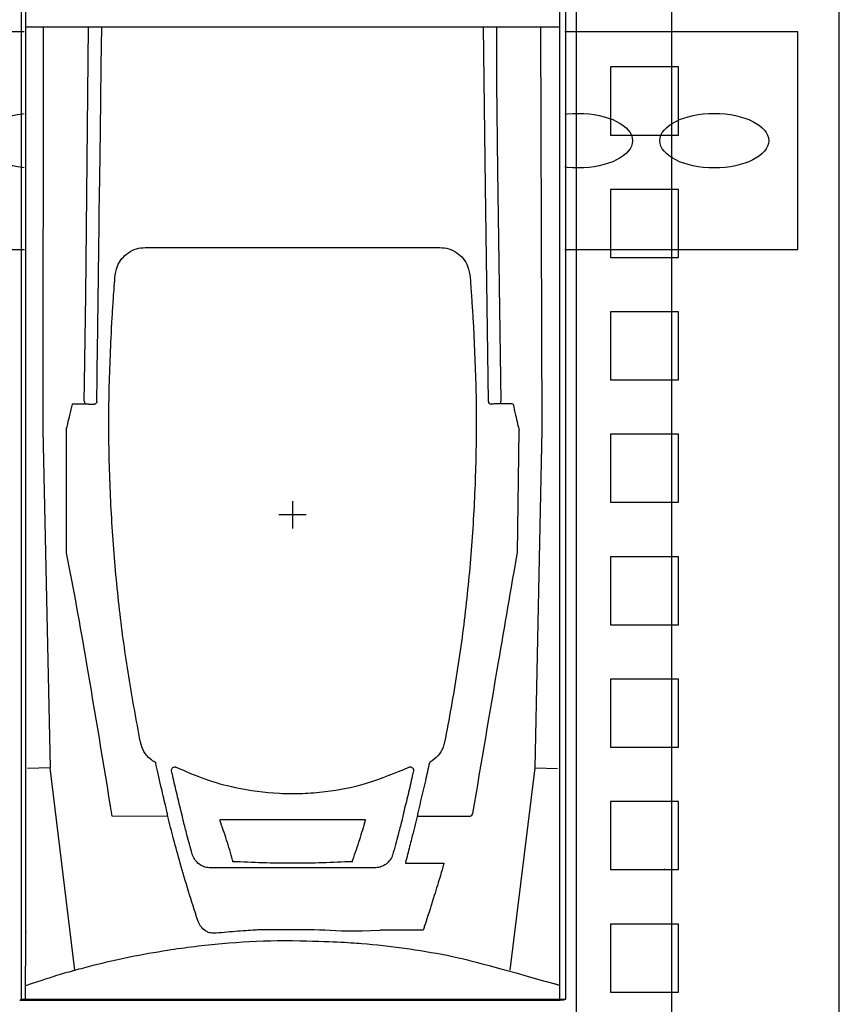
# Model space of a CAD drawing. Header units: millimetres. Extents: x -11513 to 3649, y 2330 to 12522.
# Tile 19 of 75: x -9678 to -9524, y 8063 to 8247. Entities that reach past the tile are written whole.
import ezdxf
from ezdxf.lldxf.tags import DXFTag

# ---------------------------------------------------------------- set-up
doc = ezdxf.new("R2010")
doc.units = ezdxf.units.MM
for name, color, linetype in [('Aparatura', 7, 'Continuous'), ('Rozłączniki listwowe', 7, 'Continuous'), ('WG1-00-901-0001-', 7, 'Continuous'), ('WG1-00-923-0035_', 7, 'Continuous')]:
    doc.layers.add(name, color=color, linetype=linetype)
tags = doc.linetypes.add('CENTER2', pattern=[28.575, 19.05, -3.175, 3.175, -3.175]).pattern_tags.tags
tags[10:11] = [DXFTag(74, 4), DXFTag(75, 0), DXFTag(340, '0'), DXFTag(46, 0.0), DXFTag(50, 0.0), DXFTag(44, 0.0), DXFTag(45, 0.0)]
tags[8:9] = [DXFTag(74, 4), DXFTag(75, 0), DXFTag(340, '0'), DXFTag(46, 0.0), DXFTag(50, 0.0), DXFTag(44, 0.0), DXFTag(45, 0.0)]
tags[6:7] = [DXFTag(74, 4), DXFTag(75, 0), DXFTag(340, '0'), DXFTag(46, 0.0), DXFTag(50, 0.0), DXFTag(44, 0.0), DXFTag(45, 0.0)]
tags[4:5] = [DXFTag(74, 4), DXFTag(75, 0), DXFTag(340, '0'), DXFTag(46, 0.0), DXFTag(50, 0.0), DXFTag(44, 0.0), DXFTag(45, 0.0)]

# ---------------------------------------------------------------- blocks, each defined once
blk = doc.blocks.new('wspornik rozłączników')
at = {"layer": 'Aparatura', "linetype": 'Continuous'}
blk.add_lwpolyline([(0, 0), (780, 0), (780, 40), (0, 40)], close=True, dxfattribs=at)
for centre in [(639.68, 20), (664.68, 20), (689.68, 20), (714.68, 20), (739.68, 20), (764.68, 20)]:
    blk.add_ellipse(centre, major_axis=(10, 0), ratio=0.5, dxfattribs=at)
blk = doc.blocks.new('rozmieszczenie aparatury cz siłowa')
blk.add_line((800, 152.11), (800, 966.3))
at = {"layer": 'Aparatura', "linetype": 'Continuous'}
blk.add_line((769.22, 40.94), (769.22, 1115.94), dxfattribs=at)
at = {"layer": 'Aparatura'}
blk.add_line((767.91, 365.78), (767.91, 365.71), dxfattribs=at)
at = {"layer": 'WG1-00-901-0001-', "color": 7, "linetype": 'Continuous'}
blk.add_line((800, 0), (800, 845), dxfattribs=at)
at = {"layer": 'WG1-00-923-0035_', "color": 7, "linetype": 'CENTER2'}
blk.add_line((800, 152.11), (800, 966.3), dxfattribs=at)
at = {"layer": 'WG1-00-923-0035_', "color": 7, "linetype": 'Continuous'}
for p, q in [((751.76, 157.11), (751.76, 961.3)), ((758, 513), (758, 500.51)), ((770.49, 513), (758, 513)), ((770.49, 500.51), (770.49, 513)), ((758, 500.51), (770.49, 500.51)), ((758, 490.52), (758, 478.04)), ((770.49, 490.52), (758, 490.52)), ((770.49, 478.04), (770.49, 490.52)), ((758, 478.04), (770.49, 478.04)), ((758, 468.05), (758, 455.56)), ((770.49, 468.05), (758, 468.05)), ((770.49, 455.56), (770.49, 468.05)), ((758, 455.56), (770.49, 455.56)), ((758, 445.57), (758, 433.08)), ((770.49, 445.57), (758, 445.57)), ((770.49, 433.08), (770.49, 445.57)), ((758, 433.08), (770.49, 433.08)), ((758, 423.09), (758, 410.6)), ((770.49, 423.09), (758, 423.09)), ((770.49, 410.6), (770.49, 423.09)), ((758, 410.6), (770.49, 410.6)), ((758, 400.61), (758, 388.13)), ((770.49, 400.61), (758, 400.61)), ((770.49, 388.13), (770.49, 400.61)), ((758, 388.13), (770.49, 388.13)), ((758, 378.14), (758, 365.65)), ((770.49, 378.14), (758, 378.14)), ((770.49, 365.65), (770.49, 378.14)), ((758, 365.65), (770.49, 365.65)), ((758, 355.66), (758, 343.17)), ((770.49, 355.66), (758, 355.66)), ((770.49, 343.17), (770.49, 355.66)), ((758, 343.17), (770.49, 343.17))]:
    blk.add_line(p, q, dxfattribs=at)
blk.add_blockref('wspornik rozłączników', (12.36, 479.47))
blk = doc.blocks.new('ARS400-6-2V 400A PRO góra')
blk.add_line((-2068.35, 4757.28), (-2168.35, 4757.28))
at = {"layer": 'Aparatura'}
for p, q in [((-2168.06, 5435.18), (-2168.06, 4757.49)), ((-2068.06, 4757.49), (-2068.06, 5435.18)), ((-2168.35, 4757.28), (-2068.35, 4757.28))]:
    blk.add_line(p, q, dxfattribs=at)
blk.add_wipeout([(-2168.06, 5435.18), (-2167.31, 4757.28), (-2068.35, 4757.28), (-2068.06, 5435.18)]).dxf.layer = 'Rozłączniki listwowe'
for p, q in [((-2167.24, 4935.98), (-2069.24, 4935.97)), ((-2167.24, 4801.82), (-2167.24, 4935.2)), ((-2164.05, 4935.98), (-2164.07, 4861.99)), ((-2156.21, 4886.69), (-2155.71, 4935.98)), ((-2082.81, 4906.66), (-2083.16, 4935.98)), ((-2080.78, 4935.98), (-2080.8, 4925.62)), ((-2072.42, 4861.99), (-2072.64, 4935.97)), ((-2069.24, 4935.33), (-2069.24, 4787.83)), ((-2080.8, 4925.62), (-2080.58, 4909.63)), ((-2080.58, 4909.63), (-2080.01, 4867.26)), ((-2082.28, 4867.21), (-2082.81, 4906.66)), ((-2156.43, 4870.69), (-2156.21, 4886.69)), ((-2154.19, 4867.19), (-2154.13, 4871.6)), ((-2156.48, 4867.26), (-2156.43, 4870.69)), ((-2155.74, 4866.69), (-2154.69, 4866.69)), ((-2154.69, 4866.69), (-2154.67, 4866.69)), ((-2082.3, 4867.19), (-2082.28, 4867.21)), ((-2159.74, 4840.79), (-2159.74, 4862.36)), ((-2164.07, 4861.99), (-2162.78, 4799.92)), ((-2076.95, 4839.39), (-2076.63, 4861.88)), ((-2073.7, 4799.92), (-2072.42, 4861.99)), ((-2167.24, 4799.65), (-2167.24, 4801.82)), ((-2143.37, 4800.89), (-2143.53, 4800.99)), ((-2092.95, 4800.99), (-2093.12, 4800.89)), ((-2167.24, 4799.23), (-2167.24, 4799.65)), ((-2167.24, 4790.42), (-2167.24, 4799.23)), ((-2162.78, 4799.92), (-2166.92, 4799.84)), ((-2158.23, 4762.8), (-2162.78, 4799.92)), ((-2078.25, 4762.8), (-2073.7, 4799.92)), ((-2073.7, 4799.92), (-2069.57, 4799.84)), ((-2141.24, 4791.66), (-2141.32, 4792)), ((-2167.24, 4790), (-2167.24, 4790.42)), ((-2167.24, 4787.83), (-2167.24, 4790)), ((-2141.15, 4791.04), (-2151.37, 4791.07)), ((-2085.62, 4791.04), (-2095.34, 4791.04)), ((-2167.24, 4769.98), (-2167.24, 4787.83)), ((-2069.24, 4787.83), (-2069.22, 4757.28)), ((-2129.25, 4783.01), (-2129.25, 4782.72)), ((-2129.25, 4783.01), (-2129.25, 4782.72)), ((-2107.24, 4782.72), (-2107.24, 4783.01)), ((-2107.24, 4782.72), (-2107.24, 4783.01)), ((-2167.31, 4757.28), (-2167.24, 4769.91)), ((-2167.24, 4769.98), (-2167.24, 4769.91)), ((-2168.06, 4757.49), (-2068.06, 4757.49)), ((-2167.31, 4757.28), (-2069.22, 4757.28))]:
    blk.add_line(p, q, dxfattribs=at)
at = {"layer": 'Aparatura', "color": 30}
for p, q in [((-2118.24, 4848.89), (-2118.24, 4848.92)), ((-2118.24, 4848.87), (-2118.24, 4843.87)), ((-2115.74, 4846.37), (-2120.74, 4846.37))]:
    blk.add_line(p, q, dxfattribs=at)
at = {"layer": 'Aparatura'}
for centre, radius, start, end in [((-2155.45, 4867.14), 1.03, 173.3985, 201.7478), ((-2081.78, 4867.21), 0.5, 180.8229, 270.1368), ((-2081.03, 4867.14), 1.03, 338.2522, 6.6015), ((-2086.58, 4792.44), 1.7, 304.4118, 330.0048)]:
    blk.add_arc(centre, radius, start, end, dxfattribs=at)
for points, knots in [([(-2167.24, 4935.2), (-2167.24, 4935.24), (-2167.24, 4936.98), (-2167.24, 4940.35), (-2167.24, 4943.64), (-2167.24, 4945.27)], [0, 0, 0, 0, 0.012523, 0.514965, 1, 1, 1, 1]), ([(-2069.24, 4945.09), (-2069.24, 4944.92), (-2069.24, 4943.37), (-2069.24, 4940.13), (-2069.24, 4937.03), (-2069.24, 4935.33)], [0, 0, 0, 0, 0.052988, 0.47932, 1, 1, 1, 1]), ([(-2154.13, 4871.59), (-2154.06, 4876.62), (-2153.96, 4883.84), (-2153.85, 4892.15), (-2153.81, 4895.43), (-2153.29, 4935.98)], [0, 0, 0, 0, 0.604979, 0.8686, 1, 1, 1, 1]), ([(-2151.09, 4886.83), (-2151.06, 4887.16), (-2150.96, 4888.18), (-2150.91, 4889.9), (-2150.59, 4891.85), (-2149.67, 4893.44), (-2148.45, 4894.56), (-2146.94, 4895.32), (-2145.84, 4895.42), (-2145.29, 4895.46)], [0, 0, 0, 0, 0.091775, 0.284915, 0.475877, 0.614361, 0.743636, 0.87171, 1, 1, 1, 1]), ([(-2145.29, 4895.46), (-2144.02, 4895.46), (-2141.48, 4895.46), (-2138.94, 4895.46), (-2123.75, 4895.46)], [0, 0, 0, 0, 0.500045, 1, 1, 1, 1]), ([(-2123.75, 4895.46), (-2097.54, 4895.46), (-2095, 4895.46), (-2092.47, 4895.46), (-2091.2, 4895.46)], [0, 0, 0, 0, 0.50008, 1, 1, 1, 1]), ([(-2091.2, 4895.46), (-2090.65, 4895.42), (-2089.54, 4895.32), (-2088.04, 4894.56), (-2086.82, 4893.44), (-2085.9, 4891.85), (-2085.57, 4889.9), (-2085.52, 4888.17), (-2085.42, 4887.16), (-2085.39, 4886.83)], [0, 0, 0, 0, 0.128289, 0.256359, 0.385601, 0.524136, 0.715263, 0.908569, 1, 1, 1, 1]), ([(-2151.46, 4881.15), (-2151.44, 4881.41), (-2151.36, 4882.71), (-2151.24, 4884.6), (-2151.13, 4886.27), (-2151.09, 4886.83)], [0, 0, 0, 0, 0.141832, 0.709308, 1, 1, 1, 1]), ([(-2085.39, 4886.83), (-2085.37, 4886.55), (-2085.29, 4885.17), (-2085.17, 4883.27), (-2085.06, 4881.68), (-2085.03, 4881.15)], [0, 0, 0, 0, 0.141832, 0.709307, 1, 1, 1, 1]), ([(-2146.18, 4804.67), (-2146.93, 4808.7), (-2148.44, 4816.75), (-2150.1, 4829.13), (-2151.29, 4841.75), (-2151.93, 4854.64), (-2152.06, 4867.58), (-2151.68, 4876.21), (-2151.48, 4880.53)], [0, 0, 0, 0, 0.16113, 0.322537, 0.491106, 0.659992, 0.829834, 1, 1, 1, 1]), ([(-2151.48, 4880.53), (-2151.48, 4880.65), (-2151.47, 4880.87), (-2151.46, 4881.06), (-2151.46, 4881.15)], [0, 0, 0, 0, 0.506163, 1, 1, 1, 1]), ([(-2085, 4880.53), (-2084.82, 4876.44), (-2084.44, 4868.25), (-2084.53, 4855.76), (-2085.1, 4843.09), (-2086.26, 4830.25), (-2087.93, 4817.42), (-2089.51, 4808.92), (-2090.31, 4804.67)], [0, 0, 0, 0, 0.161125, 0.322525, 0.491093, 0.659978, 0.829827, 1, 1, 1, 1]), ([(-2085.03, 4881.15), (-2085.02, 4881.05), (-2085.01, 4880.87), (-2085.01, 4880.64), (-2085, 4880.53)], [0, 0, 0, 0, 0.505864, 1, 1, 1, 1]), ([(-2158.74, 4866.69), (-2158.89, 4866.03), (-2159.17, 4864.83), (-2159.54, 4863.23), (-2159.76, 4862.29), (-2159.74, 4862.36)], [0, 0, 0, 0, 0.411993, 0.746215, 1, 1, 1, 1]), ([(-2155.74, 4866.69), (-2156.12, 4866.69), (-2157.12, 4866.69), (-2158.12, 4866.69), (-2158.74, 4866.69)], [0, 0, 0, 0, 0.3809799, 1, 1, 1, 1]), ([(-2154.19, 4867.19), (-2154.19, 4867.19), (-2154.19, 4867.14), (-2154.2, 4867.02), (-2154.28, 4866.86), (-2154.41, 4866.76), (-2154.54, 4866.7), (-2154.63, 4866.69), (-2154.67, 4866.69)], [0, 0, 0, 0, 0.0046894, 0.2432763, 0.5228477, 0.7218656, 0.8605765, 1, 1, 1, 1]), ([(-2080.08, 4866.76), (-2080.18, 4866.76), (-2080.45, 4866.76), (-2080.89, 4866.75), (-2081.32, 4866.74), (-2081.63, 4866.73), (-2081.76, 4866.72), (-2081.78, 4866.72), (-2081.78, 4866.71)], [0, 0, 0, 0, 0.125957, 0.327408, 0.528917, 0.730513, 0.93218, 1, 1, 1, 1]), ([(-2077.74, 4866.69), (-2077.74, 4866.69), (-2077.91, 4866.76), (-2078.51, 4866.76), (-2079.3, 4866.76), (-2080.08, 4866.76)], [0, 0, 0, 0, 0.002184, 0.03228, 1, 1, 1, 1]), ([(-2077.74, 4866.69), (-2077.59, 4866.03), (-2077.31, 4864.83), (-2076.94, 4863.23), (-2076.73, 4862.29), (-2076.63, 4861.88)], [0, 0, 0, 0, 0.411993, 0.746215, 1, 1, 1, 1]), ([(-2159.74, 4839.44), (-2159.74, 4839.55), (-2159.74, 4840), (-2159.74, 4840.46), (-2159.74, 4840.79)], [0, 0, 0, 0, 0.261777, 1, 1, 1, 1]), ([(-2151.37, 4791.07), (-2152.93, 4800.84), (-2155.61, 4816.77), (-2158.38, 4832.7), (-2159.74, 4839.38)], [0, 0, 0, 0, 0.580465, 1, 1, 1, 1]), ([(-2085.11, 4791.59), (-2083.55, 4800.84), (-2080.87, 4816.77), (-2078.11, 4832.7), (-2076.95, 4839.39)], [0, 0, 0, 0, 0.580459, 1, 1, 1, 1]), ([(-2143.53, 4800.99), (-2143.81, 4801.16), (-2144.59, 4801.68), (-2145.64, 4802.9), (-2146, 4804.08), (-2146.18, 4804.67)], [0, 0, 0, 0, 0.211127, 0.605633, 1, 1, 1, 1]), ([(-2090.31, 4804.67), (-2090.39, 4804.36), (-2090.62, 4803.45), (-2091.45, 4802.07), (-2092.45, 4801.35), (-2092.95, 4800.99)], [0, 0, 0, 0, 0.209577, 0.604721, 1, 1, 1, 1]), ([(-2141.32, 4792), (-2141.41, 4792.37), (-2141.78, 4793.89), (-2142.32, 4796.17), (-2142.91, 4798.77), (-2143.22, 4800.21), (-2143.37, 4800.89)], [0, 0, 0, 0, 0.126146, 0.513676, 0.772012, 1, 1, 1, 1]), ([(-2093.12, 4800.89), (-2093.36, 4799.79), (-2094.03, 4796.7), (-2094.77, 4793.63), (-2095.25, 4791.66)], [0, 0, 0, 0, 0.357639, 1, 1, 1, 1]), ([(-2140.44, 4799.39), (-2140.45, 4799.45), (-2140.47, 4799.59), (-2140.41, 4799.79), (-2140.29, 4799.95), (-2140.12, 4800.07), (-2139.92, 4800.12), (-2139.74, 4800.11), (-2139.64, 4800.07), (-2139.6, 4800.06)], [0, 0, 0, 0, 0.151027, 0.302045, 0.453532, 0.605379, 0.757136, 0.908395, 1, 1, 1, 1]), ([(-2140.44, 4799.39), (-2140.45, 4799.45), (-2140.47, 4799.59), (-2140.41, 4799.79), (-2140.29, 4799.95), (-2140.12, 4800.07), (-2139.92, 4800.12), (-2139.74, 4800.11), (-2139.64, 4800.07), (-2139.6, 4800.06)], [0, 0, 0, 0, 0.151027, 0.302045, 0.453532, 0.605379, 0.757136, 0.908395, 1, 1, 1, 1]), ([(-2138.62, 4791.66), (-2138.9, 4792.8), (-2139.46, 4795.06), (-2140.06, 4797.64), (-2140.38, 4799.08), (-2140.44, 4799.39)], [0, 0, 0, 0, 0.441425, 0.882848, 1, 1, 1, 1]), ([(-2138.62, 4791.66), (-2138.9, 4792.8), (-2139.46, 4795.06), (-2140.06, 4797.64), (-2140.38, 4799.08), (-2140.44, 4799.39)], [0, 0, 0, 0, 0.441425, 0.882848, 1, 1, 1, 1]), ([(-2139.6, 4800.06), (-2137.86, 4799.3), (-2134.35, 4797.76), (-2128.01, 4796.04), (-2121.98, 4795.23), (-2116.44, 4795.19), (-2111, 4795.63), (-2104.33, 4796.93), (-2099.39, 4799.01), (-2096.89, 4800.06)], [0, 0, 0, 0, 0.129088, 0.259929, 0.445353, 0.540835, 0.636317, 0.815744, 1, 1, 1, 1]), ([(-2139.6, 4800.06), (-2137.86, 4799.3), (-2134.35, 4797.76), (-2128.01, 4796.04), (-2121.98, 4795.23), (-2116.44, 4795.19), (-2111, 4795.63), (-2104.33, 4796.93), (-2099.39, 4799.01), (-2096.89, 4800.06)], [0, 0, 0, 0, 0.129088, 0.259929, 0.445353, 0.540835, 0.636317, 0.815744, 1, 1, 1, 1]), ([(-2096.04, 4799.39), (-2096.11, 4799.08), (-2096.43, 4797.64), (-2097.02, 4795.07), (-2097.58, 4792.8), (-2097.86, 4791.66)], [0, 0, 0, 0, 0.116755, 0.558377, 1, 1, 1, 1]), ([(-2096.04, 4799.39), (-2096.11, 4799.08), (-2096.43, 4797.64), (-2097.02, 4795.07), (-2097.58, 4792.8), (-2097.86, 4791.66)], [0, 0, 0, 0, 0.116755, 0.558377, 1, 1, 1, 1]), ([(-2096.89, 4800.06), (-2096.82, 4800.08), (-2096.69, 4800.13), (-2096.49, 4800.11), (-2096.3, 4800.03), (-2096.15, 4799.89), (-2096.05, 4799.71), (-2096.02, 4799.54), (-2096.03, 4799.43), (-2096.04, 4799.39)], [0, 0, 0, 0, 0.150385, 0.300761, 0.451557, 0.602957, 0.75472, 0.906432, 1, 1, 1, 1]), ([(-2096.89, 4800.06), (-2096.82, 4800.08), (-2096.69, 4800.13), (-2096.49, 4800.11), (-2096.3, 4800.03), (-2096.15, 4799.89), (-2096.05, 4799.71), (-2096.02, 4799.54), (-2096.03, 4799.43), (-2096.04, 4799.39)], [0, 0, 0, 0, 0.150385, 0.300761, 0.451557, 0.602957, 0.75472, 0.906432, 1, 1, 1, 1]), ([(-2141.15, 4791.04), (-2141.17, 4791.13), (-2141.2, 4791.31), (-2141.23, 4791.54), (-2141.24, 4791.66)], [0, 0, 0, 0, 0.486569, 1, 1, 1, 1]), ([(-2135.66, 4771.9), (-2136.23, 4773.71), (-2137.38, 4777.32), (-2138.83, 4782.3), (-2140.11, 4786.93), (-2140.8, 4789.66), (-2141.15, 4791.04)], [0, 0, 0, 0, 0.261354, 0.522677, 0.760258, 1, 1, 1, 1]), ([(-2136.61, 4783.91), (-2136.62, 4783.98), (-2136.82, 4784.65), (-2137.17, 4785.91), (-2137.71, 4787.95), (-2138.13, 4789.55), (-2138.39, 4790.55), (-2138.62, 4791.66)], [0, 0, 0, 0, 0.027983, 0.281063, 0.534132, 0.914497, 1, 1, 1, 1]), ([(-2136.61, 4783.91), (-2136.62, 4783.98), (-2136.82, 4784.65), (-2137.17, 4785.91), (-2137.71, 4787.95), (-2138.13, 4789.55), (-2138.39, 4790.55), (-2138.62, 4791.66)], [0, 0, 0, 0, 0.027983, 0.281063, 0.534132, 0.914497, 1, 1, 1, 1]), ([(-2131.58, 4790.45), (-2127.14, 4790.45), (-2120.22, 4790.45), (-2111.33, 4790.45), (-2106.88, 4790.45), (-2104.91, 4790.45)], [0, 0, 0, 0, 0.5000096, 0.7782313, 1, 1, 1, 1]), ([(-2131.58, 4790.45), (-2127.14, 4790.45), (-2120.22, 4790.45), (-2111.33, 4790.45), (-2106.88, 4790.45), (-2104.91, 4790.45)], [0, 0, 0, 0, 0.5000096, 0.7782313, 1, 1, 1, 1]), ([(-2129.25, 4783.01), (-2129.6, 4784.25), (-2130.33, 4786.79), (-2131.16, 4789.1), (-2131.58, 4790.27)], [0, 0, 0, 0, 0.491137, 1, 1, 1, 1]), ([(-2129.25, 4783.01), (-2129.6, 4784.25), (-2130.33, 4786.79), (-2131.16, 4789.1), (-2131.58, 4790.27)], [0, 0, 0, 0, 0.491137, 1, 1, 1, 1]), ([(-2104.91, 4790.27), (-2105.25, 4789.11), (-2105.92, 4786.77), (-2106.8, 4784.26), (-2107.24, 4783.01)], [0, 0, 0, 0, 0.4989197, 1, 1, 1, 1]), ([(-2104.91, 4790.27), (-2105.25, 4789.11), (-2105.92, 4786.77), (-2106.8, 4784.26), (-2107.24, 4783.01)], [0, 0, 0, 0, 0.4989197, 1, 1, 1, 1]), ([(-2104.91, 4790.45), (-2104.91, 4790.39), (-2104.91, 4790.33), (-2104.91, 4790.28), (-2104.91, 4790.27)], [0, 0, 0, 0, 0.915627, 1, 1, 1, 1]), ([(-2104.91, 4790.45), (-2104.91, 4790.39), (-2104.91, 4790.33), (-2104.91, 4790.28), (-2104.91, 4790.27)], [0, 0, 0, 0, 0.915627, 1, 1, 1, 1]), ([(-2098.06, 4790.72), (-2098.1, 4790.54), (-2098.36, 4789.53), (-2098.78, 4787.93), (-2099.34, 4785.83), (-2099.69, 4784.57), (-2099.88, 4783.91)], [0, 0, 0, 0, 0.085956, 0.467382, 0.721157, 1, 1, 1, 1]), ([(-2098.06, 4790.72), (-2098.1, 4790.54), (-2098.36, 4789.53), (-2098.78, 4787.93), (-2099.34, 4785.83), (-2099.69, 4784.57), (-2099.88, 4783.91)], [0, 0, 0, 0, 0.085956, 0.467382, 0.721157, 1, 1, 1, 1]), ([(-2097.98, 4791.04), (-2098, 4790.95), (-2098.03, 4790.84), (-2098.05, 4790.74), (-2098.06, 4790.72)], [0, 0, 0, 0, 0.871395, 1, 1, 1, 1]), ([(-2097.98, 4791.04), (-2098, 4790.95), (-2098.03, 4790.84), (-2098.05, 4790.74), (-2098.06, 4790.72)], [0, 0, 0, 0, 0.871395, 1, 1, 1, 1]), ([(-2097.89, 4791.49), (-2097.91, 4791.4), (-2097.94, 4791.24), (-2097.96, 4791.1), (-2097.98, 4791.04), (-2097.98, 4791.04)], [0, 0, 0, 0, 0.519695, 0.999885, 1, 1, 1, 1]), ([(-2097.89, 4791.49), (-2097.91, 4791.4), (-2097.94, 4791.24), (-2097.96, 4791.1), (-2097.98, 4791.04), (-2097.98, 4791.04)], [0, 0, 0, 0, 0.519695, 0.999885, 1, 1, 1, 1]), ([(-2097.86, 4791.66), (-2097.86, 4791.66), (-2097.87, 4791.6), (-2097.88, 4791.55), (-2097.89, 4791.49)], [0, 0, 0, 0, 0.000334, 1, 1, 1, 1]), ([(-2097.86, 4791.66), (-2097.86, 4791.66), (-2097.87, 4791.6), (-2097.88, 4791.55), (-2097.89, 4791.49)], [0, 0, 0, 0, 0.000334, 1, 1, 1, 1]), ([(-2095.34, 4791.04), (-2095.68, 4789.69), (-2096.25, 4787.44), (-2097, 4784.51), (-2097.38, 4782.99), (-2097.52, 4782.47)], [0, 0, 0, 0, 0.497835, 0.826462, 1, 1, 1, 1]), ([(-2095.25, 4791.66), (-2095.26, 4791.55), (-2095.29, 4791.32), (-2095.32, 4791.13), (-2095.34, 4791.04)], [0, 0, 0, 0, 0.490759, 1, 1, 1, 1]), ([(-2133.31, 4781.59), (-2133.64, 4781.62), (-2134.32, 4781.67), (-2135.25, 4782.12), (-2136.02, 4782.79), (-2136.42, 4783.44), (-2136.57, 4783.83), (-2136.61, 4783.91)], [0, 0, 0, 0, 0.2219, 0.443281, 0.673914, 0.932804, 1, 1, 1, 1]), ([(-2133.31, 4781.59), (-2133.64, 4781.62), (-2134.32, 4781.67), (-2135.25, 4782.12), (-2136.02, 4782.79), (-2136.42, 4783.44), (-2136.57, 4783.83), (-2136.61, 4783.91)], [0, 0, 0, 0, 0.2219, 0.443281, 0.673914, 0.932804, 1, 1, 1, 1]), ([(-2107.24, 4782.72), (-2110.9, 4782.57), (-2118.24, 4782.26), (-2125.57, 4782.57), (-2129.25, 4782.72)], [0, 0, 0, 0, 0.499211, 1, 1, 1, 1]), ([(-2107.24, 4782.72), (-2110.9, 4782.57), (-2118.24, 4782.26), (-2125.57, 4782.57), (-2129.25, 4782.72)], [0, 0, 0, 0, 0.499211, 1, 1, 1, 1]), ([(-2099.88, 4783.91), (-2099.91, 4783.83), (-2100.06, 4783.44), (-2100.47, 4782.79), (-2101.24, 4782.12), (-2102.16, 4781.67), (-2102.84, 4781.62), (-2103.18, 4781.59)], [0, 0, 0, 0, 0.066817, 0.325764, 0.556659, 0.778064, 1, 1, 1, 1]), ([(-2099.88, 4783.91), (-2099.91, 4783.83), (-2100.06, 4783.44), (-2100.47, 4782.79), (-2101.24, 4782.12), (-2102.16, 4781.67), (-2102.84, 4781.62), (-2103.18, 4781.59)], [0, 0, 0, 0, 0.066817, 0.325764, 0.556659, 0.778064, 1, 1, 1, 1]), ([(-2103.18, 4781.59), (-2106.41, 4781.59), (-2112.86, 4781.59), (-2122.91, 4781.59), (-2129.72, 4781.59), (-2133.31, 4781.59)], [0, 0, 0, 0, 0.3216939, 0.6430498, 1, 1, 1, 1]), ([(-2103.18, 4781.59), (-2106.41, 4781.59), (-2112.86, 4781.59), (-2122.91, 4781.59), (-2129.72, 4781.59), (-2133.31, 4781.59)], [0, 0, 0, 0, 0.3216939, 0.6430498, 1, 1, 1, 1]), ([(-2097.52, 4782.47), (-2097.19, 4782.47), (-2095.52, 4782.47), (-2093.16, 4782.47), (-2091.13, 4782.47), (-2090.43, 4782.47)], [0, 0, 0, 0, 0.140613, 0.703079, 1, 1, 1, 1]), ([(-2090.43, 4782.47), (-2090.45, 4782.39), (-2090.66, 4781.65), (-2091.23, 4779.68), (-2092.3, 4776.16), (-2093.32, 4772.98), (-2094.03, 4770.84), (-2094.19, 4770.35), (-2094.27, 4770.13)], [0, 0, 0, 0, 0.019446, 0.190779, 0.496469, 0.887318, 0.947729, 1, 1, 1, 1]), ([(-2133.77, 4769.8), (-2133.92, 4769.88), (-2134.44, 4770.14), (-2135.19, 4770.82), (-2135.5, 4771.55), (-2135.66, 4771.9)], [0, 0, 0, 0, 0.167831, 0.587629, 1, 1, 1, 1]), ([(-2133.77, 4769.8), (-2133.77, 4769.8), (-2133.44, 4769.72), (-2132.43, 4769.59), (-2130.1, 4769.89), (-2127.56, 4770.05), (-2125.69, 4770.19), (-2125.14, 4770.23)], [0, 0, 0, 0, 0.001478, 0.117176, 0.349199, 0.809863, 1, 1, 1, 1]), ([(-2125.14, 4770.23), (-2124.8, 4770.24), (-2123.14, 4770.27), (-2118.86, 4770.31), (-2112.29, 4770.27), (-2107.08, 4769.88), (-2102.14, 4770.13)], [0, 0, 0, 0, 0.048329, 0.24165, 0.620078, 1, 1, 1, 1]), ([(-2094.27, 4770.13), (-2095.58, 4770.13), (-2098.2, 4770.13), (-2100.82, 4770.13), (-2102.14, 4770.13)], [0, 0, 0, 0, 0.499337, 1, 1, 1, 1]), ([(-2158.23, 4762.8), (-2157.12, 4763.1), (-2153.77, 4764.01), (-2148.11, 4765.29), (-2140.22, 4766.71), (-2131.2, 4767.8), (-2123.5, 4768.22), (-2119.18, 4768.24), (-2118.24, 4768.25)], [0, 0, 0, 0, 0.08647, 0.259697, 0.432907, 0.682091, 0.931244, 1, 1, 1, 1]), ([(-2118.24, 4768.25), (-2110.74, 4768.04), (-2105.49, 4767.79), (-2097.65, 4766.88), (-2089.84, 4765.62), (-2084.71, 4764.42), (-2070.24, 4760.33)], [0, 0, 0, 0, 0.247951, 0.495931, 0.747954, 1, 1, 1, 1]), ([(-2167.24, 4759.97), (-2163.6, 4761.2), (-2161.76, 4761.79), (-2159.76, 4762.37), (-2158.5, 4762.73), (-2158.23, 4762.8)], [0, 0, 0, 0, 0.372726, 0.926472, 1, 1, 1, 1]), ([(-2069.24, 4759.98), (-2069.42, 4760.05), (-2069.5, 4760.08), (-2069.69, 4760.15), (-2069.98, 4760.24), (-2070.17, 4760.31), (-2070.24, 4760.33)], [0, 0, 0, 0, 0.080039, 0.417252, 0.773768, 1, 1, 1, 1])]:
    blk.add_open_spline(points, degree=3, knots=knots, dxfattribs=at)

msp = doc.modelspace()

# ---------------------------------------------------------------- block references
at = {"xscale": 1.02, "yscale": 1.02, "zscale": 1.02}
msp.add_blockref('rozmieszczenie aparatury cz siłowa', (-10340.19, 7714.97), dxfattribs=at)

# ---------------------------------------------------------------- next in the draw order: block references
at = {"layer": 'Rozłączniki listwowe', "xscale": 1.02, "yscale": 1.02, "zscale": 1.02}
msp.add_blockref('ARS400-6-2V 400A PRO góra', (-7466, 3211.05), dxfattribs=at)

doc.saveas('drawing.dxf')
